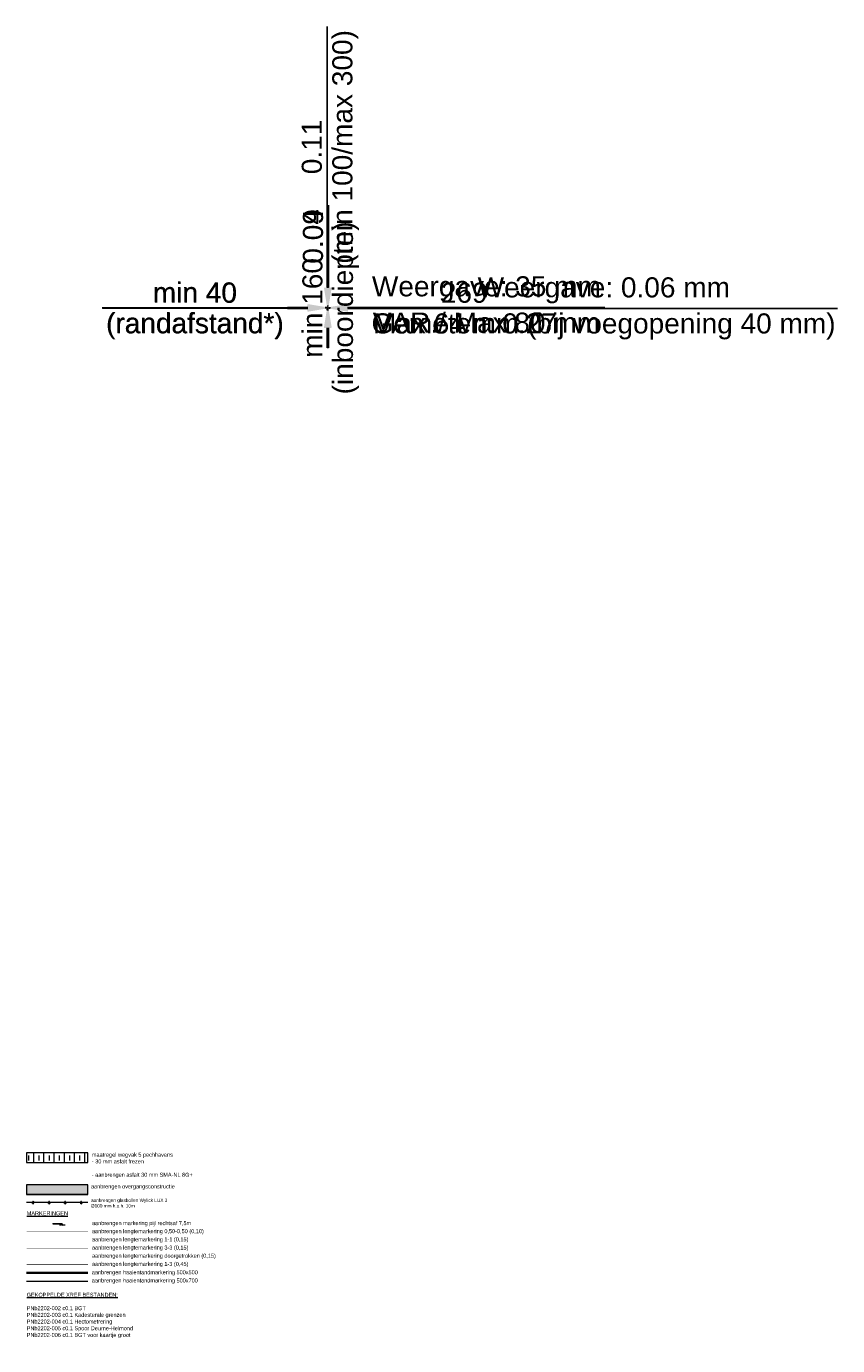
# Model space of a CAD drawing. Header units: metres. Extents: x 0 to 178216, y 0 to 407261.
# Tile 126 of 126: x 167090 to 167595, y 406439 to 407261. Entities that reach past the tile are written whole.
import ezdxf

# ---------------------------------------------------------------- set-up
doc = ezdxf.new("R2010")
doc.units = ezdxf.units.M
doc.header["$PDSIZE"] = 1
for name, pattern in [('VW-1-1_STREEP', [2, 1, -1]), ('VW-1-3_STREEP', [4, 1, -3]), ('VW-3-3_STREEP', [6, 3, -3])]:
    doc.linetypes.add(name, pattern=pattern)
doc.layers.get('0').update_dxf_attribs({"lineweight": 18})
doc.layers.get('Defpoints').update_dxf_attribs({"lineweight": 18})
doc.layers.add('--N_TEKST', color=10, linetype='Continuous')
doc.layers.add('sb-text', color=10, linetype='Continuous')
for name, color, linetype, lineweight in [('B-WE-VH-VERHARDING_KANTVERHARDING-G', 50, 'Continuous', 18), ('N-WE-VH-VERHARDING_ASFALT-WEGVAK_2_BRUGDEKKEN', 7, 'Continuous', 18), ('N-WE-VH-VERHARDING_ASFALT-WEGVAK_5_OVERGANG', 7, 'Continuous', 18), ('N-WE-VW-MARKERING_DWARS_DRIEHOEK_5050-G', 7, 'VW-HAAIETAND50-L-N', 35), ('N-WE-VW-MARKERING_DWARS_DRIEHOEK_5070-G', 7, 'VW-HAAIETAND70-L-N', 18), ('N-WE-VW-MARKERING_LANGS_STREEP_050050_010-G', 7, 'VW-1-1_STREEP', 18), ('N-WE-VW-MARKERING_LANGS_STREEP_11_015-G', 7, 'VW-1-1_STREEP', 18), ('N-WE-VW-MARKERING_LANGS_STREEP_13_045-G', 7, 'VW-1-3_STREEP', 18), ('N-WE-VW-MARKERING_LANGS_STREEP_33-G', 7, 'VW-3-3_STREEP', 18), ('N-WE-VW-MARKERING_LANGS_STREEP_DOORGETROKKEN_3X015-G', 7, 'Continuous', 18), ('N-WE-VW-MARKERING_PIJL-S', 7, 'Continuous', 18), ('X-XX-AL-TEKENBLAD-M', 7, 'Continuous', 18), ('X-XX-AL-TEKENBLAD-S', 7, 'Continuous', 18), ('X-XX-AL-TEKENBLAD-T50-5', 7, 'Continuous', 18)]:
    doc.layers.add(name, color=color, linetype=linetype, lineweight=lineweight)
doc.layers.add('N-WE-VW-GLASBOLLEN-S', color=1, linetype='Continuous', lineweight=35, true_color=0xff0000)
doc.layers.add('X-XX-AL-HULPLIJN-G', color=210, linetype='Continuous', lineweight=18, plot=False)
doc.styles.add('Futurabook1-1000', font='LT.TTF', dxfattribs={"height": 2.5})
doc.styles.add('NLCS-ISO-M500-T25', font='LT.TTF')
doc.styles.get("Standard").update_dxf_attribs({"font": 'arial.ttf'})
doc.linetypes.add('VW-HAAIETAND50-L-N', pattern='A,0,-0.5,[150,NLCS.SHX,S=1,R=0,X=-0.625,Y=-0.25],-0.5', length=1)
doc.linetypes.add('VW-HAAIETAND70-L-N', pattern='A,0,-0.5,[149,NLCS.SHX,S=1,R=0,X=-0.625,Y=-0.35],-0.5', length=1)
doc.dimstyles.get("Standard").update_dxf_attribs({"dimtxt": 0.18, "dimasz": 0.18, "dimexe": 0.18, "dimexo": 0.0625, "dimgap": 0.09, "dimtad": 0, "dimtih": 1, "dimtoh": 1, "dimdec": 4, "dimzin": 0, "dimdsep": 46, "dimtxsty": 'Standard', "dimcen": 0.09, "dimadec": 0, "dimazin": 0, "dimtfac": 1, "dimtdec": 4, "dimtofl": 0, "dimtmove": 0, "dimatfit": 3, "dimfxl": 1, "dimtolj": 1, "dimtzin": 0, "dimarcsym": 0})

# ---------------------------------------------------------------- blocks, each defined once
blk = doc.blocks.new('Glasbollen')
at = {"layer": 'N-WE-VW-GLASBOLLEN-S'}
for centre in [(0.28, 0.21), (-0.28, -0.21)]:
    blk.add_circle(centre, 0.2, dxfattribs=at)
at = {"layer": 'X-XX-AL-HULPLIJN-G', "flags": 128}
blk.add_lwpolyline([(0.46, 0.34), (0.28, 0.21), (0, 0), (-0.28, -0.21), (-0.46, -0.34)], dxfattribs=at)
blk = doc.blocks.new('*D290')
at = {"layer": 'Defpoints', "color": 0, "transparency": 16777216}
for p in [(167277.44, 407085.59), (167277.47, 407085.73), (167277.47, 407085.59)]:
    blk.add_point(p, dxfattribs=at)
at = {"layer": 'sb-text', "color": 0, "lineweight": -2, "transparency": 16777216}
for p, q in [((167264.94, 407085.73), (167252.44, 407085.73)), ((167277.44, 407086.21), (167277.44, 407086.98)), ((167277.44, 407085.73), (167277.47, 407085.73)), ((167277.47, 407086.21), (167277.47, 407086.98)), ((167289.97, 407085.73), (167450.04, 407085.73))]:
    blk.add_line(p, q, dxfattribs=at)
at = {"layer": 'sb-text', "color": 0, "transparency": 16777216}
for points in [[(167264.94, 407087.81), (167264.94, 407083.64), (167277.44, 407085.73)], [(167289.97, 407087.81), (167289.97, 407083.64), (167277.47, 407085.73)]]:
    blk.add_solid(points, dxfattribs=at)
at = {"layer": 'sb-text', "color": 0, "transparency": 16777216, "char_height": 12.5, "attachment_point": 5}
for s, insert in [('\\A1;Weergave: 35 mm ', (167376.26, 407096.97)), ('\\A1;VAR./ Max 80 mm', (167376.26, 407076.14))]:
    blk.add_mtext(s, dxfattribs=dict(at, insert=insert))
blk = doc.blocks.new('*D291')
at = {"layer": 'Defpoints', "color": 0, "transparency": 16777216}
for p in [(167277.73, 407085.55), (167277.79, 407085.59), (167277.79, 407085.59)]:
    blk.add_point(p, dxfattribs=at)
at = {"layer": 'sb-text', "color": 0, "lineweight": -2, "transparency": 16777216}
for p, q in [((167277.79, 407098.09), (167277.79, 407149.26)), ((167277.17, 407085.59), (167276.54, 407085.59)), ((167277.79, 407085.55), (167277.79, 407085.59)), ((167278.36, 407085.55), (167279.04, 407085.55)), ((167277.79, 407073.05), (167277.79, 407060.55))]:
    blk.add_line(p, q, dxfattribs=at)
at = {"layer": 'sb-text', "color": 0, "transparency": 16777216}
for points in [[(167275.71, 407098.09), (167279.88, 407098.09), (167277.79, 407085.59)], [(167275.71, 407073.05), (167279.88, 407073.05), (167277.79, 407085.55)]]:
    blk.add_solid(points, dxfattribs=at)
at = {"layer": 'sb-text', "color": 0, "transparency": 16777216, "insert": (167268.29, 407129.92), "char_height": 12.5, "attachment_point": 5, "rotation": 90}
blk.add_mtext('\\A1;0.04', dxfattribs=at)
blk = doc.blocks.new('*D292')
at = {"layer": 'Defpoints', "color": 0, "transparency": 16777216}
for p in [(167277.71, 407085.5), (167277.83, 407085.59), (167277.83, 407085.59)]:
    blk.add_point(p, dxfattribs=at)
at = {"layer": 'sb-text', "color": 0, "lineweight": -2, "transparency": 16777216}
for p, q in [((167277.83, 407098.09), (167277.83, 407149.33)), ((167277.2, 407085.59), (167276.58, 407085.59)), ((167277.83, 407085.5), (167277.83, 407085.59)), ((167278.34, 407085.5), (167279.08, 407085.5)), ((167277.83, 407073), (167277.83, 407060.5))]:
    blk.add_line(p, q, dxfattribs=at)
at = {"layer": 'sb-text', "color": 0, "transparency": 16777216}
for points in [[(167275.74, 407098.09), (167279.91, 407098.09), (167277.83, 407085.59)], [(167275.74, 407073), (167279.91, 407073), (167277.83, 407085.5)]]:
    blk.add_solid(points, dxfattribs=at)
at = {"layer": 'sb-text', "color": 0, "transparency": 16777216, "insert": (167268.32, 407129.96), "char_height": 12.5, "attachment_point": 5, "rotation": 90}
blk.add_mtext('\\A1;0.09', dxfattribs=at)
blk = doc.blocks.new('*D296')
at = {"layer": '--N_TEKST', "color": 0, "lineweight": -2, "transparency": 16777216}
for p, q in [((167277.08, 407098.09), (167277.08, 407260.73)), ((167276.47, 407085.59), (167275.83, 407085.59)), ((167276.59, 407085.48), (167275.83, 407085.48)), ((167277.08, 407085.48), (167277.08, 407085.59)), ((167277.08, 407072.98), (167277.08, 407060.48))]:
    blk.add_line(p, q, dxfattribs=at)
at = {"layer": '--N_TEKST', "color": 0, "transparency": 16777216}
for points in [[(167275, 407098.09), (167279.16, 407098.09), (167277.08, 407085.59)], [(167275, 407072.98), (167279.16, 407072.98), (167277.08, 407085.48)]]:
    blk.add_solid(points, dxfattribs=at)
at = {"layer": 'Defpoints', "color": 0, "transparency": 16777216}
for p in [(167277.08, 407085.48), (167277.09, 407085.59), (167277.22, 407085.48)]:
    blk.add_point(p, dxfattribs=at)
at = {"layer": '--N_TEKST', "color": 0, "transparency": 16777216, "char_height": 12.5, "attachment_point": 5, "rotation": 90}
for s, insert in [('\\A1;(min 100/max 300)', (167288.4, 407185.66)), ('\\A1;0.11', (167267.57, 407185.66))]:
    blk.add_mtext(s, dxfattribs=dict(at, insert=insert))
blk = doc.blocks.new('*D280')
at = {"layer": '--N_TEKST', "color": 0, "lineweight": -2, "transparency": 16777216}
for p, q in [((167264.66, 407085.27), (167252.16, 407085.27)), ((167277.16, 407085.27), (167277.43, 407085.27)), ((167277.16, 407084.7), (167277.16, 407084.02)), ((167277.43, 407084.7), (167277.43, 407084.02)), ((167289.93, 407085.27), (167422.47, 407085.27))]:
    blk.add_line(p, q, dxfattribs=at)
at = {"layer": '--N_TEKST', "color": 0, "transparency": 16777216}
for points in [[(167264.66, 407087.36), (167264.66, 407083.19), (167277.16, 407085.27)], [(167289.93, 407087.36), (167289.93, 407083.19), (167277.43, 407085.27)]]:
    blk.add_solid(points, dxfattribs=at)
at = {"layer": 'Defpoints', "color": 0, "transparency": 16777216}
for p in [(167277.16, 407085.32), (167277.43, 407085.32), (167277.43, 407085.27)]:
    blk.add_point(p, dxfattribs=at)
at = {"layer": '--N_TEKST', "color": 0, "transparency": 16777216, "char_height": 12.5, "attachment_point": 5}
for s, insert in [('\\A1;269 ', (167362.45, 407094.78)), ('\\A1;Gemeten: 0.27', (167362.45, 407075.69))]:
    blk.add_mtext(s, dxfattribs=dict(at, insert=insert))
blk = doc.blocks.new('*D282')
at = {"layer": '--N_TEKST', "color": 0, "lineweight": -2, "transparency": 16777216}
for p, q in [((167264.67, 407085.45), (167136.95, 407085.45)), ((167277.21, 407085.45), (167277.17, 407085.45)), ((167277.17, 407084.85), (167277.17, 407084.2)), ((167277.21, 407084.85), (167277.21, 407084.2)), ((167289.71, 407085.45), (167302.21, 407085.45))]:
    blk.add_line(p, q, dxfattribs=at)
at = {"layer": '--N_TEKST', "color": 0, "transparency": 16777216}
for points in [[(167264.67, 407087.53), (167264.67, 407083.36), (167277.17, 407085.45)], [(167289.71, 407087.53), (167289.71, 407083.36), (167277.21, 407085.45)]]:
    blk.add_solid(points, dxfattribs=at)
at = {"layer": 'Defpoints', "color": 0, "transparency": 16777216}
for p in [(167277.17, 407085.48), (167277.21, 407085.48), (167277.21, 407085.45)]:
    blk.add_point(p, dxfattribs=at)
at = {"layer": '--N_TEKST', "color": 0, "transparency": 16777216, "char_height": 12.5, "attachment_point": 5}
for s, insert in [('\\A1;min 40', (167194.56, 407094.96)), ('\\A1;(randafstand*)', (167194.56, 407074.13))]:
    blk.add_mtext(s, dxfattribs=dict(at, insert=insert))
blk = doc.blocks.new('*D283')
at = {"layer": 'Defpoints', "color": 0, "transparency": 16777216}
for p in [(167277.43, 407085.51), (167277.49, 407085.51), (167277.49, 407085.11)]:
    blk.add_point(p, dxfattribs=at)
at = {"layer": 'sb-text', "color": 0, "lineweight": -2, "transparency": 16777216}
for p, q in [((167264.93, 407085.11), (167252.43, 407085.11)), ((167277.43, 407085.11), (167277.49, 407085.11)), ((167277.43, 407084.89), (167277.43, 407083.86)), ((167277.49, 407084.89), (167277.49, 407083.86)), ((167289.99, 407085.11), (167595.06, 407085.11))]:
    blk.add_line(p, q, dxfattribs=at)
at = {"layer": 'sb-text', "color": 0, "transparency": 16777216}
for points in [[(167264.93, 407087.2), (167264.93, 407083.03), (167277.43, 407085.11)], [(167289.99, 407087.2), (167289.99, 407083.03), (167277.49, 407085.11)]]:
    blk.add_solid(points, dxfattribs=at)
at = {"layer": 'sb-text', "color": 0, "transparency": 16777216, "char_height": 12.5, "attachment_point": 1}
for s, insert in [('\\A1;Weergave: 0.06 mm', (167370.83, 407104.46)), ('\\A1;Max 64 mm (bij voegopening 40 mm)', (167305.61, 407081.99))]:
    blk.add_mtext(s, dxfattribs=dict(at, insert=insert))
blk = doc.blocks.new('*D285')
at = {"layer": '--N_TEKST', "color": 0, "lineweight": -2, "transparency": 16777216}
for p, q in [((167277.45, 407097.98), (167277.45, 407110.48)), ((167277.45, 407085.48), (167277.45, 407085.34)), ((167277.96, 407085.48), (167278.7, 407085.48)), ((167277.96, 407085.34), (167278.7, 407085.34)), ((167277.45, 407072.84), (167277.45, 407060.34))]:
    blk.add_line(p, q, dxfattribs=at)
at = {"layer": '--N_TEKST', "color": 0, "transparency": 16777216}
for points in [[(167275.37, 407097.98), (167279.54, 407097.98), (167277.45, 407085.48)], [(167275.37, 407072.84), (167279.54, 407072.84), (167277.45, 407085.34)]]:
    blk.add_solid(points, dxfattribs=at)
at = {"layer": 'Defpoints', "color": 0, "transparency": 16777216}
for p in [(167277.34, 407085.48), (167277.34, 407085.34), (167277.45, 407085.34)]:
    blk.add_point(p, dxfattribs=at)
at = {"layer": '--N_TEKST', "color": 0, "transparency": 16777216, "char_height": 12.5, "attachment_point": 5, "rotation": 90}
for s, insert in [('\\A1;(inboordiepte)', (167288.77, 407085.41)), ('\\A1;min 160', (167267.95, 407085.41))]:
    blk.add_mtext(s, dxfattribs=dict(at, insert=insert))
blk = doc.blocks.new('*D286')
at = {"layer": '--N_TEKST', "color": 0, "lineweight": -2, "transparency": 16777216}
for p, q in [((167264.89, 407085.22), (167137.17, 407085.22)), ((167277.43, 407085.22), (167277.39, 407085.22)), ((167277.39, 407084.85), (167277.39, 407083.97)), ((167277.43, 407084.85), (167277.43, 407083.97)), ((167289.93, 407085.22), (167302.43, 407085.22))]:
    blk.add_line(p, q, dxfattribs=at)
at = {"layer": '--N_TEKST', "color": 0, "transparency": 16777216}
for points in [[(167264.89, 407087.3), (167264.89, 407083.14), (167277.39, 407085.22)], [(167289.93, 407087.3), (167289.93, 407083.14), (167277.43, 407085.22)]]:
    blk.add_solid(points, dxfattribs=at)
at = {"layer": 'Defpoints', "color": 0, "transparency": 16777216}
for p in [(167277.39, 407085.48), (167277.43, 407085.48), (167277.43, 407085.22)]:
    blk.add_point(p, dxfattribs=at)
at = {"layer": '--N_TEKST', "color": 0, "transparency": 16777216, "char_height": 12.5, "attachment_point": 5}
for s, insert in [('\\A1;min 40', (167194.78, 407094.73)), ('\\A1;(randafstand*)', (167194.78, 407073.9))]:
    blk.add_mtext(s, dxfattribs=dict(at, insert=insert))
blk = doc.blocks.new('N-SVW-MARKERING_PIJL_RA_7.5')
blk.add_hatch(color=256).paths.add_polyline_path([(5.2, -0.68), (4, -0.68), (5.7, -0.98), (7.5, -0.68), (6.2, -0.68), (5.45, 0.07), (0, 0.07), (0, -0.08), (4.6, -0.08)])
for p, q in [((0, 0.07), (5.45, 0.07)), ((0, 0.07), (0, -0.08)), ((6.2, -0.68), (5.45, 0.07)), ((0, -0.08), (4.6, -0.08)), ((4, -0.68), (5.2, -0.68)), ((5.7, -0.98), (4, -0.68)), ((5.2, -0.68), (4.6, -0.08)), ((5.7, -0.98), (7.5, -0.68)), ((6.2, -0.68), (7.5, -0.68))]:
    blk.add_line(p, q)

msp = doc.modelspace()

# ---------------------------------------------------------------- hatches: boundary and pattern name
at = {"layer": 'N-WE-VH-VERHARDING_ASFALT-WEGVAK_2_BRUGDEKKEN', "transparency": 33554687}
h = msp.add_hatch(dxfattribs=at)
h.set_pattern_fill('BRASS', color=256, angle=270)
h.set_pattern_definition([(270, (546.4534, 111.564), (6.35, -1e-15), []), (270, (549.6284, 111.564), (6.35, -1e-15), [3.175, -1.5875])])
h.paths.add_polyline_path([(167089.7467, 406553.2068), (167127.9157, 406553.2068), (167127.9157, 406559.2068), (167089.7467, 406559.2068)])
at = {"layer": 'N-WE-VH-VERHARDING_ASFALT-WEGVAK_5_OVERGANG', "transparency": 33554559}
h = msp.add_hatch(color=256, dxfattribs=at)
h.dxf.hatch_style = 1
h.paths.add_polyline_path([(167089.7467, 406533.2068), (167127.9157, 406533.2068), (167127.9157, 406539.2068), (167089.7467, 406539.2068)])

# ---------------------------------------------------------------- linework, layer by layer
at = {"layer": 'B-WE-VH-VERHARDING_KANTVERHARDING-G', "ltscale": 0.25, "flags": 128}
msp.add_lwpolyline([(167089.7467, 406553.2068), (167127.9157, 406553.2068), (167127.9157, 406559.2068), (167089.7467, 406559.2068)], close=True, dxfattribs=at)
at = {"layer": 'N-WE-VW-MARKERING_DWARS_DRIEHOEK_5050-G', "elevation": 0, "flags": 128}
msp.add_lwpolyline([(167089.778, 406484.4449), (167127.9469, 406484.4449)], dxfattribs=at)
at = {"layer": 'N-WE-VW-MARKERING_DWARS_DRIEHOEK_5070-G', "elevation": 0, "flags": 128}
msp.add_lwpolyline([(167089.778, 406479.3449), (167127.9469, 406479.3449)], dxfattribs=at)
at = {"layer": 'N-WE-VW-MARKERING_LANGS_STREEP_050050_010-G', "ltscale": 2.5, "const_width": 0.1, "elevation": 0, "flags": 128}
msp.add_lwpolyline([(167089.878, 406510.0449), (167128.0469, 406510.0449)], dxfattribs=at)
at = {"layer": 'N-WE-VW-MARKERING_LANGS_STREEP_11_015-G', "const_width": 0.15, "elevation": 0, "flags": 128}
msp.add_lwpolyline([(167089.878, 406504.9449), (167128.0469, 406504.9449)], dxfattribs=at)
at = {"layer": 'N-WE-VW-MARKERING_LANGS_STREEP_13_045-G', "const_width": 0.45, "elevation": 0, "flags": 128}
msp.add_lwpolyline([(167089.878, 406489.6449), (167128.0469, 406489.6449)], dxfattribs=at)
at = {"layer": 'N-WE-VW-MARKERING_LANGS_STREEP_33-G', "const_width": 0.15, "elevation": 0, "flags": 128}
msp.add_lwpolyline([(167089.878, 406499.8449), (167128.0469, 406499.8449)], dxfattribs=at)
at = {"layer": 'N-WE-VW-MARKERING_LANGS_STREEP_DOORGETROKKEN_3X015-G', "const_width": 0.15, "elevation": 0, "flags": 128}
msp.add_lwpolyline([(167089.878, 406494.7449), (167128.0469, 406494.7449)], dxfattribs=at)
at = {"layer": 'X-XX-AL-HULPLIJN-G', "flags": 128}
msp.add_lwpolyline([(167127.9157, 406528.2068), (167089.7467, 406528.2068)], dxfattribs=at)
at = {"layer": 'X-XX-AL-TEKENBLAD-M', "ltscale": 0.25, "flags": 128}
msp.add_lwpolyline([(167089.7467, 406533.2068), (167127.9157, 406533.2068), (167127.9157, 406539.2068), (167089.7467, 406539.2068)], close=True, dxfattribs=at)
at = {"layer": 'X-XX-AL-TEKENBLAD-S', "flags": 128}
msp.add_lwpolyline([(167127.9157, 406533.2068), (167089.7467, 406533.2068)], dxfattribs=at)

# ---------------------------------------------------------------- block references
at = {"layer": 'N-WE-VW-MARKERING_PIJL-S'}
msp.add_blockref('N-SVW-MARKERING_PIJL_RA_7.5', (167106.2375, 406515.1449, 0), dxfattribs=at)
at = {"layer": 'X-XX-AL-TEKENBLAD-S', "rotation": 233.4536082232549}
for p in [(167093.8312, 406528.2112), (167103.8312, 406528.2087), (167113.8312, 406528.2087), (167123.8312, 406528.2087)]:
    msp.add_blockref('Glasbollen', p, dxfattribs=at)

# ---------------------------------------------------------------- texts
at = {"layer": 'X-XX-AL-TEKENBLAD-S', "insert": (167089.878, 406522.8127), "char_height": 2.5, "attachment_point": 1, "style": 'NLCS-ISO-M500-T25'}
msp.add_mtext_dynamic_manual_height_columns('{\\LMARKERINGEN}', width=59.659777, gutter_width=12.5, heights=[0], dxfattribs=at)
at = {"layer": 'X-XX-AL-TEKENBLAD-T50-5', "char_height": 2.5, "attachment_point": 4, "style": 'Futurabook1-1000'}
for s, width, heights, insert in [('\\pxa0.25;maatregel wegvak 5 pechhavens\\P- 30 mm asfalt frezen\\P\\P- aanbrengen asfalt 30 mm SMA-NL 8G+', 127.058894, [0], (167130.4515, 406551.4126)), ('\\pxi-3,l3,t3;aanbrengen overgangsconstructie', 53.063267, [2.3425], (167129.9202, 406537.9049)), ('\\pxi-3,l3,t3;{\\fArial|b0|i0|c0|p34;\\H0.83333x;aanbrengen glasbollen Wylick LUX 3 \\P%%C100 mm h.o.h. 10m}', 64.485371, [9.6177], (167129.9202, 406527.9049)), ('aanbrengen markering pijl rechtsaf 7,5m', 63.979768, [0], (167130.5469, 406515.0449, 0)), ('aanbrengen lengtemarkering 0,50-0,50 (0,10)', 70.729156, [0], (167130.5469, 406510.0449, 0)), ('aanbrengen lengtemarkering 1-1 (0,15)', 64.604351, [0], (167130.5469, 406504.9449, 0)), ('aanbrengen lengtemarkering 3-3 (0,15)', 64.604351, [0], (167130.5469, 406499.8449, 0)), ('aanbrengen lengtemarkering doorgetrokken (0,15)', 78.708905, [0], (167130.5469, 406494.7449, 0)), ('aanbrengen lengtemarkering 1-3 (0,45)', 62.696, [0], (167130.5469, 406489.6449, 0)), ('aanbrengen haaientandmarkering 500x500', 69.677976, [0], (167130.4469, 406484.4449, 0)), ('aanbrengen haaientandmarkering 500x700', 69.677976, [0], (167130.4469, 406479.3449, 0)), ('{\\LGEKOPPELDE XREF BESTANDEN:\\P\\P}PNb2202-002 c0.1 BGT \\PPNb2202-003 c0.1 Kadesterale grenzen\\PPNb2202-004 c0.1 Hectometrering\\PPNb2202-005 c0.1 Spoor Deurne-Helmond\\PPNb2202-006 c0.1 BGT voor kaartje groot', 63.979768, [0], (167089.8575, 406457.9195, 0))]:
    msp.add_mtext_dynamic_manual_height_columns(s, width=width, gutter_width=12.5, heights=heights, dxfattribs=dict(at, insert=insert))

# ---------------------------------------------------------------- dimensions: what is measured, and where the dimension line sits
at = {"layer": '--N_TEKST'}
for base, p1, p2, text, picture, middle in [((167277.0792, 407085.4788), (167277.0927, 407085.5888), (167277.2196, 407085.4788), '<>\\X(min 100/max 300)', '*D296', (167277.0792, 407185.6613)), ((167277.4525, 407085.3443), (167277.3376, 407085.4788), (167277.3376, 407085.3443), 'min 160\\X(inboordiepte)', '*D285', (167277.4525, 407085.4116))]:
    dim = msp.add_linear_dim(base=base, p1=p1, p2=p2, angle=90, text=text, dimstyle='Standard', override={"dimtxt": 12.5, "dimasz": 12.5, "dimexe": 1.25, "dimexo": 0.625, "dimgap": 3.125, "dimtad": 1, "dimtih": 0, "dimtoh": 0, "dimdec": 2, "dimzin": 8, "dimcen": 2.5, "dimtdec": 0, "dimtofl": 1, "dimtvp": 1}, dxfattribs=at)
    dim.commit()
    dim.dimension.update_dxf_attribs({"geometry": picture, "text_midpoint": middle, "dimtype": 160})
for base, p1, p2, picture, middle in [((167277.2134, 407085.4483), (167277.1666, 407085.4782), (167277.2134, 407085.4788), '*D282', (167194.5567, 407085.4483)), ((167277.4266, 407085.2184), (167277.3866, 407085.4788), (167277.4266, 407085.4788), '*D286', (167194.7767, 407085.2184))]:
    dim = msp.add_linear_dim(base=base, p1=p1, p2=p2, text='min 40\\X(randafstand*)', dimstyle='Standard', override={"dimtxt": 12.5, "dimasz": 12.5, "dimexe": 1.25, "dimexo": 0.625, "dimgap": 3.125, "dimtad": 1, "dimtih": 0, "dimtoh": 0, "dimdec": 2, "dimzin": 8, "dimcen": 2.5, "dimtdec": 0, "dimtofl": 1, "dimtvp": 1}, dxfattribs=at)
    dim.commit()
    dim.dimension.update_dxf_attribs({"geometry": picture, "text_midpoint": middle, "dimtype": 160})
dim = msp.add_linear_dim(base=(167277.4266, 407085.2746), p1=(167277.1583, 407085.3202), p2=(167277.4266, 407085.3202), text='269 \\XGemeten: <>', dimstyle='Standard', override={"dimtxt": 12.5, "dimasz": 12.5, "dimexe": 1.25, "dimexo": 0.625, "dimgap": 3.125, "dimtad": 1, "dimtih": 0, "dimtoh": 0, "dimdec": 2, "dimzin": 8, "dimcen": 2.5, "dimtdec": 0, "dimtofl": 1, "dimtvp": 1}, dxfattribs=at)
dim.commit()
dim.dimension.update_dxf_attribs({"geometry": '*D280', "text_midpoint": (167362.4497, 407085.2746)})
at = {"layer": 'sb-text'}
for base, p1, p2, picture, middle in [((167277.7941, 407085.5888), (167277.7339, 407085.5488), (167277.7941, 407085.5888), '*D291', (167277.7941, 407129.9229)), ((167277.8283061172, 407085.5887793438), (167277.7139499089, 407085.5037793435), (167277.8283061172, 407085.5887793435), '*D292', (167277.8283061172, 407129.9612213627))]:
    dim = msp.add_linear_dim(base=base, p1=p1, p2=p2, angle=90, dimstyle='Standard', override={"dimtxt": 12.5, "dimasz": 12.5, "dimexe": 1.25, "dimexo": 0.625, "dimgap": 3.125, "dimtad": 1, "dimtih": 0, "dimtoh": 0, "dimdec": 2, "dimzin": 8, "dimcen": 2.5, "dimtdec": 0, "dimtofl": 1, "dimtvp": 1}, dxfattribs=at)
    dim.commit()
    dim.dimension.update_dxf_attribs({"geometry": picture, "text_midpoint": middle, "dimtype": 160})
dim = msp.add_linear_dim(base=(167277.4736, 407085.7274), p1=(167277.4383, 407085.5868), p2=(167277.4736, 407085.5868), text='Weergave: 35 mm \\XVAR./ Max 80 mm', dimstyle='Standard', override={"dimtxt": 12.5, "dimasz": 12.5, "dimexe": 1.25, "dimexo": 0.625, "dimgap": 3.125, "dimtad": 1, "dimtih": 0, "dimtoh": 0, "dimdec": 2, "dimzin": 8, "dimcen": 2.5, "dimtdec": 0, "dimtofl": 1, "dimtvp": 1}, dxfattribs=at)
dim.commit()
dim.dimension.update_dxf_attribs({"geometry": '*D290', "text_midpoint": (167376.2586, 407085.7274)})
dim = msp.add_linear_dim(base=(167277.4857, 407085.1118), p1=(167277.4266, 407085.5115), p2=(167277.4857, 407085.5115), text='Weergave: <> mm\\XMax 64 mm (bij voegopening 40 mm)', dimstyle='Standard', override={"dimtxt": 12.5, "dimasz": 12.5, "dimexe": 1.25, "dimexo": 0.625, "dimgap": 3.125, "dimtad": 1, "dimtih": 0, "dimtoh": 0, "dimdec": 2, "dimzin": 8, "dimcen": 2.5, "dimtdec": 0, "dimtofl": 1, "dimtvp": 1}, dxfattribs=at)
dim.commit()
dim.dimension.update_dxf_attribs({"geometry": '*D283', "text_midpoint": (167448.7723, 407085.1118), "dimtype": 160})

doc.saveas('drawing.dxf')
